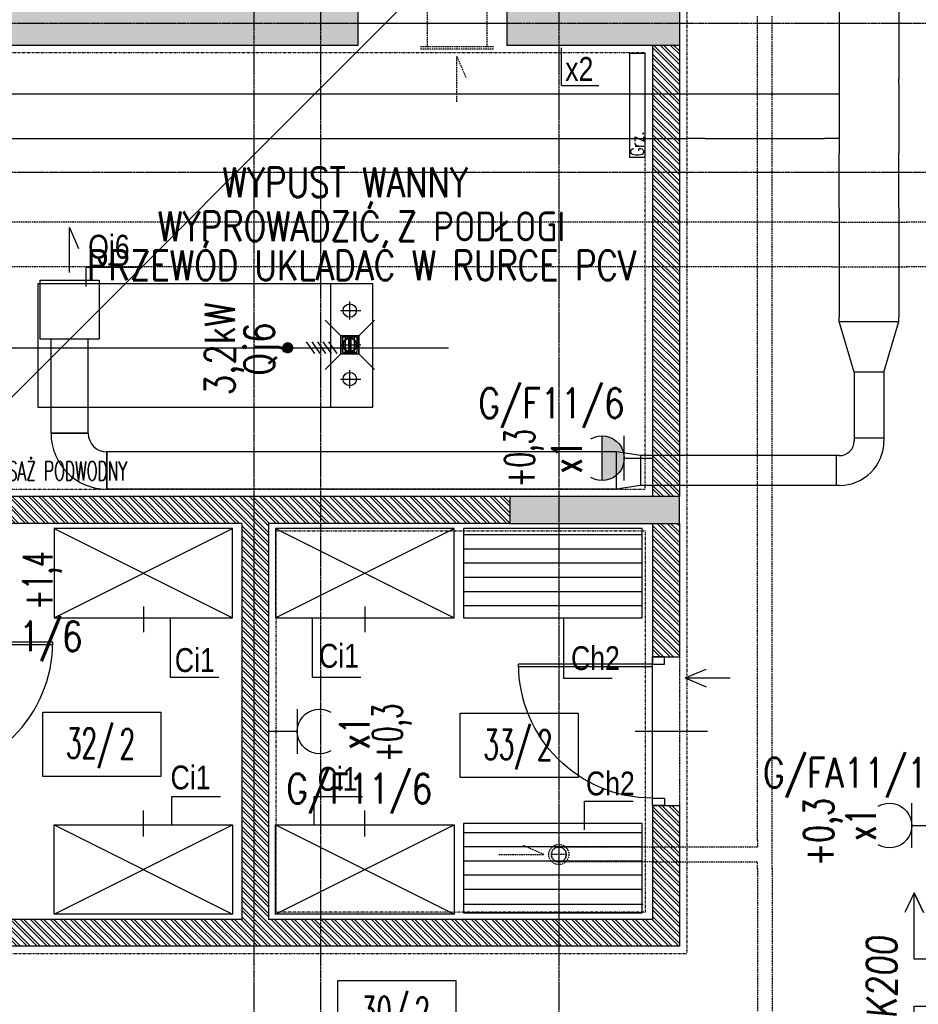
# Model space of a CAD drawing. Extents: x -7228 to 74941, y -112898 to 85621.
# Tile 236 of 256: x 51615 to 52219, y -10285 to -9624. Entities that reach past the tile are written whole.
import ezdxf
from ezdxf.enums import TextEntityAlignment as Align

# ---------------------------------------------------------------- set-up
doc = ezdxf.new("R2010")
doc.units = 0
for name, pattern in [('CENTER', [2, 1.25, -0.25, 0.25, -0.25]), ('DASHDOT', [1, 0.5, -0.25, 0, -0.25]), ('DASHED', [0.75, 0.5, -0.25]), ('DASHED2', [0.375, 0.25, -0.125]), ('DIVIDE', [31.75, 12.7, -6.35, 0, -6.35, 0, -6.35])]:
    doc.linetypes.add(name, pattern=pattern)
doc.layers.get('0').update_dxf_attribs({"color": 101, "linetype": 'CONTINUOUS'})
doc.layers.add('-A_NR', color=8, linetype='CONTINUOUS', plot=False)
for name, color, linetype in [('Drz---drzwi', 5, 'CONTINUOUS'), ('E35', 6, 'CONTINUOUS'), ('E50', 3, 'CONTINUOUS'), ('E90kor', 6, 'CONTINUOUS'), ('Ins-co', 2, 'CONTINUOUS'), ('Ins-kan', 54, 'CONTINUOUS'), ('Ins-went', 141, 'CONTINUOUS'), ('Opis-pom', 6, 'CONTINUOUS'), ('Opis_pom_ramka', 6, 'CONTINUOUS'), ('Os-osie glowne', 1, 'CENTER'), ('Sc-beton', 7, 'CONTINUOUS'), ('Sc-beton-hatch', 86, 'CONTINUOUS'), ('Sc-cegla pustak', 42, 'CONTINUOUS'), ('Sc-cegla pustak-hatch', 8, 'CONTINUOUS'), ('Sc-nadproza kon', 5, 'DASHED2'), ('Suf-widok', 8, 'CONTINUOUS'), ('W-otwor-strop', 1, 'CONTINUOUS'), ('Wyp-meble', 155, 'CONTINUOUS'), ('Wyp-sanitar', 131, 'CONTINUOUS')]:
    doc.layers.add(name, color=color, linetype=linetype)
doc.styles.add('ARIAL_CE', font='ARIAL.TTF', dxfattribs={"width": 0.8})
doc.styles.add('dwg_opis podstawowy', font='romans.shx', dxfattribs={"width": 0.9})
doc.styles.add('KA wymiar', font='romans.shx', dxfattribs={"width": 0.6})
doc.styles.add('ROMANS', font='romans', dxfattribs={"width": 0.85})
doc.linetypes.add('ZIGZAG', pattern='A,0.00254,-5.08,[131,ltypeshp.shx,S=5.08,R=0,X=-5.08,Y=0],-10.16,[131,ltypeshp.shx,S=5.08,R=180,X=5.08,Y=0],-5.08', length=20.32254)

# ---------------------------------------------------------------- blocks, each defined once
blk = doc.blocks.new('_0630_DRZWI_90')
at = {"ltscale": 7}
for p, q in [((5, 8), (5, 98)), ((6.8, 8), (6.8, 97.98))]:
    blk.add_line(p, q, dxfattribs=at)
at = {"ltscale": 25}
for p, q in [((50, 19.7), (50, -28.9)), ((5, 8), (0, 8)), ((0, 8), (5, 8)), ((0, 0), (0, 8)), ((95, 8), (5, 8)), ((5, 8), (5, 0)), ((95, 8), (95, 0)), ((100, 8), (95, 8)), ((100, 0), (100, 8)), ((5, 0), (0, 0)), ((5, 0), (0, 0)), ((95, 0), (100, 0)), ((95, 0), (100, 0))]:
    blk.add_line(p, q, dxfattribs=at)
at = {"ltscale": 7}
blk.add_arc((5, 8), 90, 0, 90, dxfattribs=at)
blk = doc.blocks.new('_opis_pom_metka')
at = {"layer": 'Opis_pom_ramka'}
blk.add_lwpolyline([(-33.13, 0), (32.87, 0), (32.87, -36), (-33.13, -36)], close=True, dxfattribs=at)
at = {"style": 'KA wymiar', "width": 0.6}
blk.add_attdef('KO/', text='', height=16.8, dxfattribs=at).set_placement((3.45, -25.87), align=Align.RIGHT)
blk.add_attdef('NR', (3.8, -26.16), '', height=16.8, dxfattribs=at)
blk = doc.blocks.new('_STRZAŁKA_WENT')
for q in [(-6.02, -14.01), (0, -30.24), (6.02, -14.01)]:
    blk.add_line((0, 0), q)
blk = doc.blocks.new('_dkjhsjhkfgh')
at = {"layer": 'Ins-went', "ltscale": 2}
for p, q in [((1358.44, 1622.6), (1358.44, 1337.5)), ((1398.44, 1622.6), (1398.44, 1337.5)), ((1358.44, 1337.52), (1358.44, 1287.52)), ((1398.44, 1334.52), (1398.44, 1337.52)), ((1398.44, 1334.52), (1398.44, 1290.52)), ((444.04, 1327.52), (1256.04, 1327.52)), ((1256.04, 1327.52), (1268.04, 1327.52)), ((1268.04, 1327.52), (1348.44, 1327.52)), ((1348.44, 1327.52), (1358.44, 1327.52)), ((444.04, 1297.52), (1256.04, 1297.52)), ((1268.04, 1297.52), (1256.04, 1297.52)), ((1268.04, 1297.52), (1348.44, 1297.52)), ((1358.44, 1297.52), (1348.44, 1297.52)), ((1398.44, 1290.52), (1398.44, 1287.52)), ((1358.44, 1284.52), (1358.44, 1287.52)), ((1358.44, 1250.52), (1358.44, 1284.52)), ((1398.44, 1284.52), (1398.44, 1287.52)), ((1398.44, 1250.52), (1398.44, 1284.52)), ((1358.44, 1250.52), (1358.44, 1247.52)), ((1398.44, 1250.52), (1398.44, 1247.52)), ((1358.44, 1247.52, -3680), (1358.44, 1177.52, -3680)), ((1398.44, 1247.52, -3680), (1398.44, 1177.52, -3680)), ((1358.44, 1174.52), (1358.44, 1177.52)), ((1398.44, 1174.52), (1398.44, 1177.52)), ((1358.44, 1174.52), (1398.44, 1174.52)), ((1368.44, 1140.52), (1358.44, 1174.52)), ((1388.44, 1140.52), (1398.44, 1174.52)), ((1388.44, 1140.52), (1368.44, 1140.52)), ((1368.44, 1140.52), (1368.44, 1137.52)), ((1368.44, 1137.52), (1368.44, 1099.52)), ((1388.44, 1140.52), (1388.44, 1137.52)), ((1388.44, 1137.52), (1388.44, 1099.52)), ((853.84, 1099.52), (828.84, 1099.52)), ((828.84, 1099.52), (853.84, 1099.52)), ((1368.44, 1099.52), (1368.44, 1094.52)), ((1388.44, 1099.52), (1388.44, 1094.52)), ((1368.44, 1096.52), (1388.44, 1096.52)), ((866.34, 1087.02), (866.34, 1062.02)), ((866.34, 1062.02), (866.34, 1087.02)), ((1202.84, 1087.02), (866.34, 1087.02)), ((1208.84, 1087.02), (1202.84, 1087.02)), ((1224.84, 1084.52), (1208.84, 1087.02)), ((1208.84, 1062.02), (1208.84, 1087.02)), ((1224.84, 1084.52), (1224.84, 1064.52)), ((1227.84, 1084.52), (1224.84, 1084.52)), ((1353.44, 1084.52), (1227.84, 1084.52)), ((1358.44, 1084.52), (1353.44, 1084.52)), ((1356.44, 1064.52), (1356.44, 1084.52)), ((1202.84, 1062.02), (866.34, 1062.02)), ((1208.84, 1062.02), (1202.84, 1062.02)), ((1224.84, 1064.52), (1208.84, 1062.02)), ((1227.84, 1064.52), (1224.84, 1064.52)), ((1353.44, 1064.52), (1227.84, 1064.52)), ((1358.44, 1064.52), (1353.44, 1064.52))]:
    blk.add_line(p, q, dxfattribs=at)
blk.add_lwpolyline([(841.34, 1207.5), (841.34, 1237.74), (847.37, 1223.73)], dxfattribs=at)
blk.add_lwpolyline([(821.49, 1202.5), (861.19, 1202.5), (861.19, 1162.8), (821.49, 1162.8)], close=True, dxfattribs=at)
for centre, radius, start, end in [((866.34, 1099.52), 37.5, 180, 270), ((866.34, 1099.52), 12.5, 180, 270), ((1358.44, 1094.52), 10, 270, 0), ((1358.44, 1094.52), 30, 270, 0)]:
    blk.add_arc(centre, radius, start, end, dxfattribs=at)
for points in [[(828.84, 1099.52), (828.84, 1162.8)], [(853.84, 1099.52), (853.84, 1162.8)]]:
    blk.add_spline(points, degree=3, dxfattribs=at)
blk = doc.blocks.new('_ODWODNIENIE_KRATKA')
for p, q in [((-12, 0), (-22.61, 10.61)), ((0, 0), (10.61, 10.61)), ((-11, -2.99), (-1, -2.99)), ((-1, -4.99), (-11, -4.99)), ((-22.61, -22.6), (-12, -11.99)), ((-11, -6.99), (-1, -6.99)), ((-1, -8.99), (-11, -8.99)), ((10.61, -22.6), (0, -11.99))]:
    blk.add_line(p, q)
for points in [[(0, -11.99), (0, 0), (-12, 0), (-12, -11.99)], [(-1, -10.99), (-1, -1), (-11, -1), (-11, -10.99)]]:
    blk.add_lwpolyline(points, close=True)
blk = doc.blocks.new('g2')
at = {"layer": 'E35'}
blk.add_line((15, 19.27), (-15, 19.27), dxfattribs=at)
blk.add_arc((0, 34.27), 15, 150, 30, dxfattribs=at)
at = {"layer": 'E50'}
blk.add_line((0, 19.27), (0, 0), dxfattribs=at)

msp = doc.modelspace()

# ---------------------------------------------------------------- hatches: boundary and pattern name
at = {"layer": 'E35'}
msp.add_hatch(color=256, dxfattribs=at).paths.add_polyline_path([(52006.534, -9903.363), (52006.534, -9933.363, 1)])
at = {"layer": 'Sc-beton-hatch'}
h = msp.add_hatch(dxfattribs=at)
h.set_pattern_fill('ANSI33', color=256, style=0)
h.paths.add_polyline_path([(53417.547, -5966.119), (53397.547, -5966.119), (53397.547, -6066.119), (53347.547, -6066.119), (53347.547, -6086.119), (53397.547, -6086.119), (53397.547, -6539.119), (53417.547, -6539.119)])
h.paths.add_polyline_path([(52727.547, -5896.063), (52727.547, -6126.119), (52747.547, -6126.119), (52747.547, -6086.119), (52787.547, -6086.119), (52787.547, -6066.119), (52747.547, -6066.119), (52747.547, -5893.275, 0.0068353), (53006.666, -5853.258), (53003.652, -5833.484, -0.0084051), (52685.545, -5881.599), (52688.203, -5901.422, 0.0010351)])
h.paths.add_polyline_path([(52755.047, -6461.119), (52720.047, -6461.119), (52720.047, -6496.119), (52755.047, -6496.119)])
h.paths.add_polyline_path([(52712.547, -6843.119), (52747.547, -6843.119), (52747.547, -6808.119), (52712.547, -6808.119)])
h.paths.add_polyline_path([(53417.547, -6674.119), (53397.547, -6674.119), (53397.547, -6896.119), (53417.547, -6896.119)])
h.paths.add_polyline_path([(52002.547, -6461.119), (51967.547, -6461.119), (51967.547, -6496.119), (52002.547, -6496.119)], flags=17)
h.paths.add_polyline_path([(51782.547, -6476.119), (51782.547, -5979.405, 0.0063955), (52027.547, -5966.832), (52026.267, -5946.873, -0.0079596), (51721.947, -5961.536), (51722.592, -5981.526, 0.0010422), (51762.547, -5980.155), (51762.547, -6648.119), (51782.547, -6648.119), (51782.547, -6496.119), (51815.547, -6496.119), (51815.547, -6496.115), (51815.547, -6476.119)])
h.paths.add_polyline_path([(51327.547, -6828.119), (51427.547, -6828.119), (51427.547, -7026.119), (51447.547, -7026.119), (51447.547, -6828.119), (51782.547, -6828.119), (51782.547, -6803.119), (51762.547, -6803.119), (51762.547, -6808.119), (51347.547, -6808.119), (51347.547, -5986.279, 0.0010428), (51387.547, -5986.471), (51387.602, -5966.468, -0.0015651), (51327.547, -5966.119)])
h.paths.add_polyline_path([(51987.547, -6808.119), (51967.547, -6808.119), (51967.547, -7466.119), (51944.547, -7466.119), (51944.547, -7486.119), (51967.547, -7486.119), (51967.547, -8068.619), (51987.547, -8068.619), (51987.547, -7486.119), (52278.547, -7486.119), (52278.547, -7801.119), (52298.547, -7801.119), (52351.547, -7801.119), (52351.547, -7781.119), (52298.547, -7781.119), (52298.547, -7466.119), (51987.547, -7466.119)])
h.paths.add_polyline_path([(51427.547, -7276.119), (51447.547, -7276.119), (51447.547, -7176.119), (51427.547, -7176.119)])
h.paths.add_polyline_path([(51427.547, -7526.119), (51447.547, -7526.119), (51447.547, -7486.119), (51487.547, -7486.119), (51487.547, -7466.119), (51447.547, -7466.119), (51447.547, -7426.119), (51427.547, -7426.119)])
h.paths.add_polyline_path([(51807.547, -7486.119), (51807.547, -7466.119), (51742.547, -7466.119), (51742.547, -7486.119)])
h.paths.add_polyline_path([(52351.547, -7486.119), (52351.547, -7466.119), (52298.547, -7466.119), (52298.547, -7486.119)], flags=17)
h.paths.add_polyline_path([(52573.547, -7486.119), (52573.547, -7466.119), (52485.547, -7466.119), (52485.547, -7486.119)])
h.paths.add_polyline_path([(52727.547, -7466.119), (52707.547, -7466.119), (52707.547, -7486.119), (52727.547, -7486.119)])
h.paths.add_polyline_path([(52747.547, -7466.119), (52727.547, -7466.119), (52727.547, -7486.119), (52727.547, -7781.119), (52707.547, -7781.119), (52707.547, -7801.119), (52747.547, -7801.119)])
h.paths.add_polyline_path([(52505.547, -7781.119), (52485.547, -7781.119), (52485.547, -7801.119), (52573.547, -7801.119), (52573.547, -7781.119), (52520.547, -7781.119), (52520.547, -7486.119), (52505.547, -7486.119)])
h.paths.add_polyline_path([(53417.547, -7316.119), (53397.547, -7316.119), (53397.547, -7666.119), (53417.547, -7666.119)])
h.paths.add_polyline_path([(53417.547, -7766.119), (53397.547, -7766.119), (53397.547, -8031.119), (53417.547, -8031.119)])
h.paths.add_polyline_path([(53397.547, -8216.119), (53349.547, -8216.119), (53349.547, -8236.119), (53397.547, -8236.119), (53397.547, -8841.119), (53417.547, -8841.119), (53417.547, -8181.119), (53397.547, -8181.119)])
h.paths.add_polyline_path([(53150.547, -8216.119), (53150.547, -8236.119), (53244.547, -8236.119), (53244.547, -8216.119)])
h.paths.add_polyline_path([(52922.547, -8216.119), (52922.547, -8236.119), (53025.547, -8236.119), (53025.547, -8216.119)])
h.paths.add_polyline_path([(52727.547, -8236.119), (52727.547, -8966.119), (52702.547, -8966.119), (52702.547, -8986.119), (52747.547, -8986.119), (52747.547, -8236.119), (52787.547, -8236.119), (52787.547, -8216.119), (52244.047, -8216.119), (52244.047, -8236.119)])
h.paths.add_polyline_path([(51967.547, -8216.119), (51447.547, -8216.119), (51447.547, -8156.119), (51427.547, -8156.119), (51427.547, -8236.119), (51762.547, -8236.119), (52109.047, -8236.119), (52109.047, -8216.119), (51987.547, -8216.119), (51987.547, -8168.619), (51967.547, -8168.619)])
h.paths.add_polyline_path([(51427.547, -8006.119), (51447.547, -8006.119), (51447.547, -7963.119), (51427.547, -7963.119)])
h.paths.add_polyline_path([(51447.547, -7676.119), (51427.547, -7676.119), (51427.547, -7873.119), (51447.547, -7873.119)])
h.paths.add_polyline_path([(51762.547, -8986.119), (51782.547, -8986.119), (51782.547, -8966.119), (51427.547, -8966.119), (51427.547, -8986.119)])
h.paths.add_polyline_path([(51782.547, -8986.119), (51802.547, -8986.119), (51802.547, -8966.119), (51782.547, -8966.119)])
h.paths.add_polyline_path([(51802.547, -8966.119), (51802.547, -8986.119), (52114.047, -8986.119), (52114.047, -8966.119)])
h.paths.add_polyline_path([(52339.547, -8986.119), (52339.547, -8966.119), (52244.047, -8966.119), (52244.047, -8986.119)], flags=17)
h.paths.add_polyline_path([(52449.547, -8966.119), (52449.547, -8986.119), (52592.547, -8986.119), (52592.547, -8966.119)])
h.paths.add_polyline_path([(52967.547, -8966.119), (52967.547, -8986.119), (53045.547, -8986.119), (53045.547, -8966.119)])
h.paths.add_polyline_path([(53155.547, -8966.119), (53155.547, -8986.119), (53397.547, -8986.119), (53397.547, -9011.119), (53417.547, -9011.119), (53417.547, -8941.119), (53397.547, -8941.119), (53397.547, -8966.119)])
h.paths.add_polyline_path([(53397.547, -9134.119), (53362.547, -9134.119), (53362.547, -9440.619), (53382.547, -9440.619), (53382.547, -9154.119), (53417.547, -9154.119), (53417.547, -9111.119), (53397.547, -9111.119)])
h.paths.add_polyline_path([(53382.547, -9560.619), (53362.547, -9560.619), (53362.547, -9616.119), (52967.547, -9616.119), (52967.547, -9641.119), (53362.547, -9641.119), (53362.547, -9671.119), (53382.547, -9671.119), (53382.547, -9641.119)])
h.paths.add_polyline_path([(53417.547, -9856.119), (53382.547, -9856.119), (53382.547, -9821.119), (53362.547, -9821.119), (53362.547, -9876.119), (53397.547, -9876.119), (53397.547, -10283.619), (53397.547, -10466.119), (52747.547, -10466.119), (52747.547, -10421.119), (52727.547, -10421.119), (52727.547, -10486.119), (53397.547, -10486.119), (53397.547, -10915.39), (53397.547, -10976.119), (53417.547, -10976.119), (53417.547, -10576.119), (53417.547, -10403.619)])
h.paths.add_polyline_path([(52747.547, -10095.119), (52727.547, -10095.119), (52727.547, -10291.119), (52747.547, -10291.119)], flags=17)
h.paths.add_polyline_path([(52727.547, -9985.119), (52747.547, -9985.119), (52747.547, -9206.119), (52727.547, -9206.119), (52727.547, -9616.119), (52431.547, -9616.119), (52431.547, -9641.119), (52727.547, -9641.119)])
h.paths.add_polyline_path([(52280.547, -9616.119), (52280.547, -9641.119), (52321.547, -9641.119), (52321.547, -9616.119)])
h.paths.add_polyline_path([(52058.547, -9641.119), (52058.547, -9616.119), (51942.547, -9616.119), (51942.547, -9641.119)])
h.paths.add_polyline_path([(51842.547, -9641.119), (51842.547, -9616.119), (51547.547, -9616.119), (51547.547, -9601.119), (51527.547, -9601.119), (51527.547, -9616.119), (51287.547, -9616.119), (51287.547, -9641.119), (51527.547, -9641.119), (51527.547, -10036.619), (51547.547, -10036.619), (51547.547, -9641.119)])
h.paths.add_polyline_path([(51547.547, -9472.119), (51527.547, -9472.119), (51527.547, -9504.119), (51547.547, -9504.119)])
h.paths.add_polyline_path([(51237.547, -9641.119), (51237.547, -9616.119), (51187.547, -9616.119), (51187.547, -9641.119)])
h.paths.add_polyline_path([(51137.547, -9641.119), (51137.547, -9616.119), (51087.547, -9616.119), (51087.547, -9641.119)])
h.paths.add_polyline_path([(51037.547, -9641.119), (51037.547, -9616.119), (50987.547, -9616.119), (50987.547, -9641.119)])
h.paths.add_polyline_path([(50937.547, -9641.119), (50937.547, -9616.119), (50897.547, -9616.119), (50897.547, -10523.119), (50997.547, -10523.119), (50997.547, -10538.119), (51017.547, -10538.119), (51017.547, -10503.119), (50917.547, -10503.119), (50917.547, -9641.119)])
h.paths.add_polyline_path([(52058.547, -9962.119), (52058.547, -9944.119), (51944.547, -9944.119), (51944.547, -9962.119)])
h.paths.add_polyline_path([(51527.547, -10291.119), (51547.547, -10291.119), (51547.547, -10136.619), (51527.547, -10136.619)])
h.paths.add_polyline_path([(51017.547, -10656.119), (51017.547, -10638.119), (50997.547, -10638.119), (50997.547, -10656.119), (50797.547, -10656.119), (50797.547, -11011.119), (51527.547, -11011.119), (51527.547, -11051.119), (51547.547, -11051.119), (51547.547, -11011.119), (51597.547, -11011.119), (51597.547, -10991.119), (51547.547, -10991.119), (51547.547, -10836.119), (51527.547, -10836.119), (51527.547, -10991.119), (50817.547, -10991.119), (50817.547, -10676.119), (51527.547, -10676.119), (51527.547, -10686.119), (51547.547, -10686.119), (51547.547, -10421.119), (51527.547, -10421.119), (51527.547, -10656.119)])
h.paths.add_polyline_path([(51987.547, -10486.119), (52104.047, -10486.119), (52104.047, -10466.119), (51767.547, -10466.119), (51767.547, -10486.119), (51967.547, -10486.119), (51967.547, -10991.119), (51747.547, -10991.119), (51747.547, -11011.119), (51807.547, -11011.119), (51807.547, -11051.119), (51827.547, -11051.119), (51827.547, -11011.119), (52087.547, -11011.119), (52087.547, -10991.119), (51987.547, -10991.119)])
h.paths.add_polyline_path([(52214.047, -10466.119), (52214.047, -10486.119), (52278.547, -10486.119), (52278.547, -10991.119), (52237.547, -10991.119), (52237.547, -11011.119), (52819.547, -11011.119), (52819.547, -10991.119), (52298.547, -10991.119), (52298.547, -10466.119)])
h.paths.add_polyline_path([(53382.547, -11011.119), (53382.547, -10991.119), (53337.547, -10991.119), (53337.547, -11011.119)])
h.paths.add_polyline_path([(53400.047, -10993.619), (53382.547, -11011.119), (53417.547, -11011.119)])
h.paths.add_polyline_path([(53382.547, -10976.119), (53382.547, -11011.119), (53400.047, -10993.619)])
h.paths.add_polyline_path([(53382.547, -10976.119), (53400.047, -10993.619), (53417.547, -10976.119)])
h.paths.add_polyline_path([(53417.547, -10976.119), (53400.047, -10993.619), (53417.547, -11011.119)])
at = {"layer": 'Sc-cegla pustak-hatch'}
h = msp.add_hatch(dxfattribs=at)
h.set_pattern_fill('ANSI32', color=256, scale=0.5, angle=90, style=0)
h.paths.add_polyline_path([(52792.547, -7484.119), (52792.547, -7466.119), (52747.547, -7466.119), (52747.547, -7484.119)])
h.paths.add_polyline_path([(52967.547, -7484.119), (52967.547, -7996.119), (52985.547, -7996.119), (52985.547, -7969.119), (53059.547, -7969.119), (53067.547, -7969.119), (53067.547, -7977.119), (53059.547, -7977.119), (53059.547, -7996.119), (53085.347, -7996.119), (53085.347, -7978.119), (53077.547, -7978.119), (53077.547, -7951.119), (52985.547, -7951.119), (52985.547, -7602.119), (53050.547, -7602.119), (53050.547, -7584.119), (52985.547, -7584.119), (52985.547, -7466.119), (52922.547, -7466.119), (52922.547, -7484.119)])
h.paths.add_polyline_path([(53150.547, -7584.119), (53150.547, -7602.119), (53397.547, -7602.119), (53397.547, -7584.119)])
h.paths.add_polyline_path([(53397.547, -7996.119), (53397.547, -7978.119), (53185.347, -7978.119), (53185.347, -7996.119)])
h.paths.add_polyline_path([(52967.547, -8464.119), (52985.547, -8464.119), (52985.547, -8236.119), (52967.547, -8236.119)])
h.paths.add_polyline_path([(52095.547, -7978.119), (52095.547, -7710.119), (52077.547, -7710.119), (52077.547, -7996.119), (52278.547, -7996.119), (52278.547, -8038.619), (52296.547, -8038.619), (52296.547, -7968.119), (52278.547, -7968.119), (52278.547, -7978.119)])
h.paths.add_polyline_path([(52296.547, -7801.119), (52278.547, -7801.119), (52278.547, -7868.119), (52296.547, -7868.119)])
h.paths.add_polyline_path([(51902.547, -7978.119), (51902.547, -7996.119), (51967.547, -7996.119), (51967.547, -7978.119)])
h.paths.add_polyline_path([(51802.547, -7996.119), (51802.547, -7978.119), (51744.547, -7978.119), (51744.547, -7996.119)])
h.paths.add_polyline_path([(51654.547, -7996.119), (51654.547, -7978.119), (51447.547, -7978.119), (51447.547, -7996.119)])
h.paths.add_polyline_path([(51427.547, -8356.119), (51445.547, -8356.119), (51445.547, -8236.119), (51427.547, -8236.119)])
h.paths.add_polyline_path([(51427.547, -8571.119), (51445.547, -8571.119), (51445.547, -8566.119), (52040.547, -8566.119), (52040.547, -8630.119), (52058.547, -8630.119), (52058.547, -8492.119), (52040.547, -8492.119), (52040.547, -8548.119), (51782.547, -8548.119), (51782.547, -8466.119), (51764.547, -8466.119), (51764.547, -8548.119), (51445.547, -8548.119), (51445.547, -8506.119), (51427.547, -8506.119)])
h.paths.add_polyline_path([(51782.547, -8236.119), (51764.547, -8236.119), (51764.547, -8366.119), (51782.547, -8366.119)])
h.paths.add_polyline_path([(52058.547, -8236.119), (52040.547, -8236.119), (52040.547, -8392.119), (52058.547, -8392.119)])
h.paths.add_polyline_path([(52296.547, -8168.619), (52278.547, -8168.619), (52278.547, -8216.119), (52296.547, -8216.119)])
h.paths.add_polyline_path([(52296.547, -8236.119), (52278.547, -8236.119), (52278.547, -8966.119), (52296.547, -8966.119), (52296.547, -8570.119), (52592.547, -8570.119), (52592.547, -8552.119), (52296.547, -8552.119)])
h.paths.add_polyline_path([(52058.547, -8730.119), (52040.547, -8730.119), (52040.547, -8966.119), (52058.547, -8966.119)])
h.paths.add_polyline_path([(51445.547, -8721.119), (51427.547, -8721.119), (51427.547, -8786.119), (51445.547, -8786.119)])
h.paths.add_polyline_path([(51427.547, -8966.119), (51445.547, -8966.119), (51445.547, -8936.119), (51427.547, -8936.119)])
h.paths.add_polyline_path([(51445.547, -9001.119), (51445.547, -8986.119), (51427.547, -8986.119), (51427.547, -9001.119)])
h.paths.add_polyline_path([(51427.547, -9216.119), (51445.547, -9216.119), (51445.547, -9151.119), (51427.547, -9151.119)])
h.paths.add_polyline_path([(51427.547, -9490.119), (51527.547, -9490.119), (51527.547, -9472.119), (51445.547, -9472.119), (51445.547, -9366.119), (51427.547, -9366.119)])
h.paths.add_polyline_path([(51764.547, -9306.119), (51782.547, -9306.119), (51782.547, -8998.119), (51764.547, -8998.119)])
h.paths.add_polyline_path([(52040.547, -9616.119), (52058.547, -9616.119), (52058.547, -9461.119), (52040.547, -9461.119)])
h.paths.add_polyline_path([(52040.547, -9361.119), (52058.547, -9361.119), (52058.547, -8986.119), (52040.547, -8986.119)])
h.paths.add_polyline_path([(52727.547, -8570.119), (52727.547, -8552.119), (52702.547, -8552.119), (52702.547, -8570.119)])
h.paths.add_polyline_path([(52994.547, -8594.119), (52994.547, -8668.119), (52967.547, -8668.119), (52967.547, -8966.119), (52985.547, -8966.119), (52985.547, -8686.119), (53397.547, -8686.119), (53397.547, -8668.119), (53012.547, -8668.119), (53012.547, -8576.119), (52985.547, -8576.119), (52985.547, -8554.119), (52967.547, -8554.119), (52967.547, -8594.119)])
h.paths.add_polyline_path([(52985.547, -9224.119), (52985.547, -8986.119), (52967.547, -8986.119), (52967.547, -9206.119), (52922.547, -9206.119), (52922.547, -9224.119)])
h.paths.add_polyline_path([(52967.547, -9344.119), (52967.547, -9362.119), (53362.547, -9362.119), (53362.547, -9344.119)])
h.paths.add_polyline_path([(52674.547, -9206.119), (52674.547, -9224.119), (52712.547, -9224.119), (52727.547, -9224.119), (52727.547, -9206.119)])
h.paths.add_polyline_path([(52792.547, -9224.119), (52792.547, -9206.119), (52747.547, -9206.119), (52747.547, -9224.119)])
h.paths.add_polyline_path([(52564.547, -9224.119), (52564.547, -9206.119), (52482.547, -9206.119), (52482.547, -9161.119), (52464.547, -9161.119), (52464.547, -9206.119), (52449.547, -9206.119), (52449.547, -9224.119)])
h.paths.add_polyline_path([(52482.547, -8986.119), (52464.547, -8986.119), (52464.547, -9031.119), (52482.547, -9031.119)])
h.paths.add_polyline_path([(52280.547, -9206.119), (52280.547, -9616.119), (52298.547, -9616.119), (52298.547, -9224.119), (52339.547, -9224.119), (52339.547, -9206.119)])
h.paths.add_polyline_path([(51547.547, -9944.119), (51547.547, -9962.119), (51764.547, -9962.119), (51764.547, -10228.119), (51547.547, -10228.119), (51547.547, -10246.119), (52058.547, -10246.119), (52058.547, -10151.619), (52040.547, -10151.619), (52040.547, -10228.119), (51782.547, -10228.119), (51782.547, -9962.119), (51944.547, -9962.119), (51944.547, -9944.119)])
h.paths.add_polyline_path([(52058.547, -9962.119), (52040.547, -9962.119), (52040.547, -10051.619), (52058.547, -10051.619)], flags=17)
h.paths.add_polyline_path([(52058.547, -9641.119), (52040.547, -9641.119), (52040.547, -9944.119), (52058.547, -9944.119)])
h.paths.add_polyline_path([(52680.659, -9975.119), (52680.659, -9957.119), (52298.547, -9957.119), (52298.547, -9641.119), (52280.547, -9641.119), (52280.547, -10291.119), (52298.547, -10291.119), (52298.547, -10246.119), (52727.547, -10246.119), (52727.547, -10228.119), (52298.547, -10228.119), (52298.547, -9975.119)])
h.paths.add_polyline_path([(53362.547, -9876.119), (53362.547, -9858.119), (52967.547, -9858.119), (52967.547, -9876.119)])
h.paths.add_polyline_path([(52967.547, -10118.119), (52985.547, -10118.119), (52985.547, -10108.119), (53397.547, -10108.119), (53397.547, -10090.119), (52985.547, -10090.119), (52985.547, -9984.119), (52967.547, -9984.119)])
h.paths.add_polyline_path([(52985.547, -10238.119), (52985.547, -10228.119), (52967.547, -10228.119), (52967.547, -10356.119), (52985.547, -10356.119), (52985.547, -10256.119), (53135.547, -10256.119), (53135.547, -10466.119), (53153.547, -10466.119), (53153.547, -10238.119)])
h.paths.add_polyline_path([(52967.547, -10456.119), (52967.547, -10466.119), (52985.547, -10466.119), (52985.547, -10456.119)])
h.paths.add_polyline_path([(52280.547, -10466.119), (52298.547, -10466.119), (52298.547, -10421.119), (52280.547, -10421.119)])
h.paths.add_polyline_path([(51785.547, -10656.119), (51785.547, -10596.119), (51767.547, -10596.119), (51767.547, -10686.119), (51785.547, -10686.119), (51785.547, -10674.119), (51967.547, -10674.119), (51967.547, -10656.119)])
h.paths.add_polyline_path([(51785.547, -10786.119), (51767.547, -10786.119), (51767.547, -10991.119), (51785.547, -10991.119)])
h.paths.add_polyline_path([(51785.547, -10496.119), (51785.547, -10486.119), (51767.547, -10486.119), (51767.547, -10496.119)])
at = {"layer": 'W-otwor-strop'}
msp.add_hatch(color=256, dxfattribs=at).paths.add_polyline_path([(51831.15, -9836.111), (51842.139, -9837.111), (51843.14, -9848.111), (51843.14, -9836.111)])

# ---------------------------------------------------------------- linework, layer by layer
at = {"layer": '-A_NR', "ltscale": 0.5}
for p, q in [((51979.399, -9667.882), (51979.399, -9642.777)), ((51979.399, -9667.882), (52004.505, -9667.882)), ((51659.97, -9803.068), (51659.97, -9789.905)), ((51659.97, -9789.905), (51693.989, -9789.905)), ((51716.407, -10025.537), (51716.407, -10065.386)), ((51811.894, -10025.537), (51811.894, -10065.386)), ((51717.615, -10164.815), (51717.615, -10145.494)), ((51813.103, -10164.815), (51813.103, -10145.494))]:
    msp.add_line(p, q, dxfattribs=at)
at = {"layer": '-A_NR', "color": 8}
for p, q in [((51980.717, -10026.152), (51980.717, -10066.001)), ((51716.407, -10065.386), (51749.041, -10065.386)), ((51811.894, -10065.386), (51844.529, -10065.386)), ((51980.717, -10066.001), (52013.352, -10066.001)), ((51717.615, -10145.494), (51750.25, -10145.494)), ((51813.103, -10145.494), (51845.738, -10145.494)), ((51994.846, -10167.888), (51994.846, -10148.568)), ((51994.846, -10148.568), (52027.482, -10148.568))]:
    msp.add_line(p, q, dxfattribs=at)
at = {"layer": 'Drz---drzwi', "linetype": 'ZIGZAG', "ltscale": 0.02}
msp.add_lwpolyline([(51842.547, -9626.119), (51942.547, -9626.119)], dxfattribs=at)
at = {"layer": 'E35'}
for p, q in [((53008.047, -8479.119), (50787.445, -10699.722)), ((51813.567, -9848.066), (51808.041, -9840.173)), ((51817.317, -9848.066), (51811.791, -9840.173)), ((51821.067, -9848.066), (51815.541, -9840.173)), ((51824.817, -9848.066), (51819.291, -9840.173)), ((51828.567, -9848.066), (51823.041, -9840.173)), ((52006.534, -9903.363), (52006.534, -9933.363))]:
    msp.add_line(p, q, dxfattribs=at)
at = {"layer": 'E50'}
msp.add_line((51795.472, -9844.119), (51841.198, -9844.119), dxfattribs=at)
at = {"layer": 'E50', "const_width": 3.75}
msp.add_lwpolyline([(51795.082, -9845.953, 1), (51795.861, -9842.285, 1)], format="xyb", close=True, dxfattribs=at)
at = {"layer": 'E90kor', "ltscale": 15}
msp.add_lwpolyline([(52216.315, -10306.776), (52216.315, -10286.45), (52255.723, -10286.45), (52255.723, -10254.837), (52216.315, -10254.837), (52216.315, -10210.284), (52222.555, -10223.448), (52216.315, -10210.284), (52210.075, -10223.448)], dxfattribs=at)
at = {"layer": 'Ins-co'}
msp.add_lwpolyline([(52025.342, -9646.315), (52035.342, -9646.315), (52035.342, -9716.315), (52025.342, -9716.315)], close=True, dxfattribs=at)
at = {"layer": 'Ins-kan', "linetype": 'DASHED', "ltscale": 0.3}
for p, q in [((51837.125, -9837.445), (51837.125, -9846.895)), ((51832.4, -9842.17), (51841.85, -9842.17))]:
    msp.add_line(p, q, dxfattribs=at)
for radius in [4.725, 4.125]:
    msp.add_circle((51837.125, -9842.17), radius, dxfattribs=at)
at = {"layer": 'Ins-went', "linetype": 'DASHED', "ltscale": 2}
for p, q in [((51889.137, -9596.203), (51889.137, -9641.103)), ((51929.137, -9596.203), (51929.137, -9641.103)), ((52110.947, -10102.403), (52110.947, -9621.203)), ((52120.947, -10102.403), (52120.947, -9621.203)), ((51889.137, -9641.103), (51889.137, -9642.103)), ((51929.137, -9641.103), (51929.137, -9642.103)), ((51933.637, -9642.103), (51884.637, -9642.103)), ((51933.637, -9643.603), (51884.637, -9643.603)), ((52121.14, -9759.803), (51327.34, -9759.803)), ((52161.14, -9759.803), (52121.14, -9759.803)), ((52161.11, -9759.781), (52211.11, -9759.781)), ((52251.143, -9759.781), (52211.143, -9759.781)), ((52121.14, -9789.803), (51327.34, -9789.803)), ((52161.14, -9789.803), (52121.14, -9789.803)), ((52161.11, -9789.781), (52211.11, -9789.781)), ((52251.143, -9789.781), (52211.143, -9789.781)), ((52110.947, -10165.56), (52110.947, -10102.36)), ((52120.947, -10165.56), (52120.947, -10102.36)), ((52110.947, -10175.06), (52110.947, -10165.56)), ((52120.947, -10175.06), (52120.947, -10165.56)), ((52110.947, -10175.06), (52110.947, -10179.56)), ((52120.947, -10194.06), (52120.947, -10175.06)), ((51977.551, -10179.481), (51977.542, -10189.481)), ((51982.547, -10184.486), (51972.547, -10184.477)), ((52110.947, -10194.06), (52110.947, -10189.56)), ((52110.947, -10194.06), (52110.947, -10414.96)), ((52120.947, -10194.06), (52120.947, -10414.96))]:
    msp.add_line(p, q, dxfattribs=at)
for points in [[(51909.137, -9678.841), (51909.137, -9648.603), (51915.159, -9662.617)], [(51937.309, -10184.486), (51967.547, -10184.477), (51953.531, -10178.459)]]:
    msp.add_lwpolyline(points, dxfattribs=at)
for radius in [6.75, 5]:
    msp.add_circle((51977.547, -10184.481), radius, dxfattribs=at)
for start, end in [(89.947696, 269.947696), (269.947696, 89.947696)]:
    msp.add_arc((51977.547, -10184.481), 5, start, end, dxfattribs=at)
for points in [[(52110.947, -10179.56), (51977.551, -10179.481)], [(52110.947, -10189.56), (51977.542, -10189.481)]]:
    msp.add_spline(points, degree=3, dxfattribs=at)
at = {"layer": 'Os-osie glowne'}
for points in [[(51772.547, -5544.119), (51772.547, -11591.119)], [(51817.547, -5544.119), (51817.547, -11521.119)], [(51977.547, -5544.119), (51977.547, -11521.119)], [(50525.547, -9626.119), (62792.547, -9626.119)], [(50525.547, -9726.119), (62792.547, -9726.119)]]:
    msp.add_lwpolyline(points, dxfattribs=at)
at = {"layer": 'Sc-beton'}
for points in [[(51842.547, -9616.119), (51842.547, -9641.119)], [(51942.547, -9616.119), (51942.547, -9641.119)], [(52058.547, -9616.119), (52058.547, -9641.119)], [(51842.547, -9641.119), (51547.547, -9641.119)], [(52058.547, -9641.119), (51942.547, -9641.119)]]:
    msp.add_lwpolyline(points, dxfattribs=at)
msp.add_lwpolyline([(51944.547, -9944.119), (51944.547, -9944.119), (51944.547, -9962.119), (52058.547, -9962.119), (52058.547, -9944.119)], close=True, dxfattribs=at)
at = {"layer": 'Sc-cegla pustak'}
for points in [[(52040.547, -9641.119), (52040.547, -9944.119)], [(52058.547, -9641.119), (52058.547, -9944.119)], [(51944.547, -9944.119), (51547.547, -9944.119)], [(51764.547, -9962.119), (51547.547, -9962.119)], [(51764.547, -9962.119), (51764.547, -10228.119)], [(51944.547, -9962.119), (51782.547, -9962.119)], [(51782.547, -9962.119), (51782.547, -10228.119)], [(52040.547, -9962.119), (52040.547, -10051.619)], [(52058.547, -9962.119), (52058.547, -10051.619)], [(52040.547, -10051.619), (52058.547, -10051.619)], [(52040.547, -10151.619), (52040.547, -10228.119)], [(52040.547, -10151.619), (52058.547, -10151.619)], [(52058.547, -10151.619), (52058.547, -10246.119)], [(51764.547, -10228.119), (51547.547, -10228.119)], [(52040.547, -10228.119), (51782.547, -10228.119)], [(52058.547, -10246.119), (51547.547, -10246.119)]]:
    msp.add_lwpolyline(points, dxfattribs=at)
at = {"layer": 'Sc-nadproza kon', "linetype": 'DASHDOT', "ltscale": 0.5}
msp.add_lwpolyline([(52058.547, -10051.619), (52058.547, -10151.619)], dxfattribs=at)
at = {"layer": 'Suf-widok', "linetype": 'DIVIDE', "ltscale": 0.02}
for points in [[(51579.547, -10986.119), (51762.547, -10986.119), (51762.547, -10461.119), (52275.547, -10461.119), (52275.547, -9201.119), (52459.547, -9201.119), (52459.547, -8991.119), (52063.547, -8991.119), (52063.547, -10251.119), (51552.547, -10251.119), (51552.547, -10841.119), (51579.547, -10841.119), (51579.547, -10917.119)], [(52035.547, -9646.119), (51575.547, -9646.119), (51575.547, -9669.119), (51552.547, -9669.119), (51552.547, -9939.119), (52035.547, -9939.119)], [(51787.547, -9967.119), (52035.547, -9967.119), (52035.547, -10223.119), (51787.547, -10223.119)]]:
    msp.add_lwpolyline(points, close=True, dxfattribs=at)
at = {"layer": 'W-otwor-strop', "ltscale": 0.5}
msp.add_lwpolyline([(51831.15, -9836.111), (51843.14, -9836.111), (51843.14, -9848.111), (51831.15, -9848.111)], close=True, dxfattribs=at)
msp.add_lwpolyline([(51831.15, -9836.111), (51842.139, -9837.111), (51843.14, -9848.111)], dxfattribs=at)
at = {"layer": 'Wyp-meble', "ltscale": 0.3}
for p, q in [((51638.417, -10025.627), (51758.417, -9965.627)), ((51638.417, -9965.627), (51758.417, -10025.627)), ((51787.307, -10025.627), (51907.307, -9965.627)), ((51787.307, -9965.627), (51907.307, -10025.627)), ((51913.468, -9969.642), (52033.468, -9969.642)), ((51913.468, -9979.167), (52033.468, -9979.167)), ((51913.468, -9988.692), (52033.468, -9988.692)), ((51913.468, -9998.217), (52033.468, -9998.217)), ((51913.468, -10007.742), (52033.468, -10007.742)), ((51698.417, -10017.804), (51698.417, -10035.249)), ((51847.307, -10017.804), (51847.307, -10035.249)), ((51913.468, -10017.267), (52033.468, -10017.267)), ((51698.417, -10172.434), (51698.417, -10154.989)), ((51847.307, -10172.434), (51847.307, -10154.989)), ((51638.417, -10164.611), (51758.417, -10224.611)), ((51638.417, -10224.611), (51758.417, -10164.611)), ((51787.307, -10164.611), (51907.307, -10224.611)), ((51787.307, -10224.611), (51907.307, -10164.611)), ((51913.468, -10169.667), (52033.468, -10169.667)), ((51913.468, -10179.192), (52033.468, -10179.192)), ((51913.468, -10188.717), (52033.468, -10188.717)), ((51913.468, -10198.242), (52033.468, -10198.242)), ((51913.468, -10207.767), (52033.468, -10207.767)), ((51914.096, -10217.813), (52034.096, -10217.813))]:
    msp.add_line(p, q, dxfattribs=at)
for points in [[(51638.417, -10025.627), (51758.417, -10025.627), (51758.417, -9965.627), (51638.417, -9965.627)], [(51787.307, -10025.627), (51907.307, -10025.627), (51907.307, -9965.627), (51787.307, -9965.627)], [(51913.468, -10025.627), (52033.468, -10025.627), (52033.468, -9965.627), (51913.468, -9965.627)], [(51913.468, -10223.598), (52033.468, -10223.598), (52033.468, -10163.598), (51913.468, -10163.598)], [(51638.417, -10164.611), (51758.417, -10164.611), (51758.417, -10224.611), (51638.417, -10224.611)], [(51787.307, -10164.611), (51907.307, -10164.611), (51907.307, -10224.611), (51787.307, -10224.611)]]:
    msp.add_lwpolyline(points, close=True, dxfattribs=at)
at = {"layer": 'Wyp-sanitar'}
for p, q in [((51824.082, -9801.119), (51824.082, -9883.67)), ((51824.082, -9801.119), (51824.082, -9884.119)), ((51837.125, -9825.18), (51837.125, -9813.161)), ((51837.125, -9825.18), (51837.125, -9813.161)), ((51830.923, -9819.161), (51844.597, -9819.161)), ((51830.923, -9819.161), (51844.597, -9819.161)), ((51837.125, -9848.18), (51837.125, -9836.161)), ((51837.125, -9848.18), (51837.125, -9836.161)), ((51596.144, -9844.119), (51903.502, -9844.119)), ((51830.923, -9842.161), (51844.597, -9842.161)), ((51830.923, -9842.161), (51844.597, -9842.161)), ((51837.125, -9871.18), (51837.125, -9859.161)), ((51837.125, -9871.18), (51837.125, -9859.161)), ((51830.923, -9865.161), (51844.597, -9865.161)), ((51830.923, -9865.161), (51844.597, -9865.161))]:
    msp.add_line(p, q, dxfattribs=at)
msp.add_lwpolyline([(51627.547, -9884.119), (51852.547, -9884.119), (51852.547, -9801.119), (51627.547, -9801.119)], close=True, dxfattribs=at)
msp.add_lwpolyline([(51627.547, -9884.119), (51852.547, -9884.119), (51852.547, -9801.119), (51627.547, -9801.119)], close=True, dxfattribs=at)
for centre in [(51837.125, -9819.161), (51837.125, -9819.161), (51837.125, -9842.161), (51837.125, -9842.161), (51837.125, -9865.161), (51837.125, -9865.161)]:
    msp.add_circle(centre, 4.506, dxfattribs=at)

# ---------------------------------------------------------------- block references
msp.add_blockref('_dkjhsjhkfgh', (50807.547, -11001.119))
at = {"layer": 'Drz---drzwi', "rotation": 270}
msp.add_blockref('_0630_DRZWI_90', (51539.547, -10036.619), dxfattribs=at)
at = {"layer": 'Drz---drzwi', "xscale": -1, "rotation": 90}
msp.add_blockref('_0630_DRZWI_90', (52048.547, -10051.619), dxfattribs=at)
at = {"layer": 'E35', "xscale": -1}
for p, rotation in [((52040.805, -9918.363), 89.99999999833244), ((51782.547, -10101.833), 270), ((52233.924, -10165.089), 90)]:
    msp.add_blockref('g2', p, dxfattribs=dict(at, rotation=rotation))
at = {"layer": 'Ins-kan', "rotation": 90}
msp.add_blockref('_ODWODNIENIE_KRATKA', (51831.15, -9836.111), dxfattribs=at)
at = {"layer": 'Ins-went', "xscale": -1, "rotation": 90}
msp.add_blockref('_STRZAŁKA_WENT', (52062.485, -10065.915), dxfattribs=at)
at = {"layer": 'Opis-pom'}
ref = msp.add_blockref('_opis_pom_metka', (51670.67, -10088.794), dxfattribs=dict(at, xscale=1.2, yscale=1.2, zscale=1.2))
ref.add_attrib('KO/', '32/', dxfattribs={"layer": '0', "height": 20.16, "style": 'KA wymiar', "width": 0.6}).set_placement((51678.6, -10119.836), align=Align.RIGHT)
ref.add_attrib('NR', '2', (51682.458, -10120.192), dxfattribs={"layer": '0', "height": 20.16, "style": 'KA wymiar', "width": 0.6})
ref = msp.add_blockref('_opis_pom_metka', (51951.091, -10089.622), dxfattribs=dict(at, xscale=1.2, yscale=1.2, zscale=1.2))
ref.add_attrib('KO/', '33/', dxfattribs={"layer": '0', "height": 20.16, "style": 'KA wymiar', "width": 0.6}).set_placement((51959.021, -10120.664), align=Align.RIGHT)
ref.add_attrib('NR', '2', (51962.879, -10121.02), dxfattribs={"layer": '0', "height": 20.16, "style": 'KA wymiar', "width": 0.6})
ref = msp.add_blockref('_opis_pom_metka', (51868.844, -10269.062), dxfattribs=dict(at, xscale=1.2, yscale=1.2, zscale=1.2))
ref.add_attrib('KO/', '30/', dxfattribs={"layer": '0', "height": 20.16, "style": 'KA wymiar', "width": 0.6}).set_placement((51876.774, -10300.104), align=Align.RIGHT)
ref.add_attrib('NR', '2', (51880.632, -10300.46), dxfattribs={"layer": '0', "height": 20.16, "style": 'KA wymiar', "width": 0.6})

# ---------------------------------------------------------------- texts
at = {"layer": '-A_NR', "color": 8, "style": 'ARIAL_CE', "width": 0.8}
for s, p in [('x2', (51981.861, -9664.895)), ('Qj6', (51661.363, -9784.246)), ('Ci1', (51719.578, -10061.891)), ('Ci1', (51816.462, -10059.017)), ('Ch2', (51985.737, -10060.59)), ('Ci1', (51716.701, -10140.75)), ('Ci1', (51815.502, -10141.709)), ('Ch2', (51995.781, -10144.782))]:
    msp.add_text(s, height=16, dxfattribs=at).set_placement(p)
at = {"layer": 'E35', "style": 'ROMANS'}
for s, rotation, width, p in [('WYPUST WANNY  ', 360, 0.8, (51845.104, -9733.077)), ('WYPROWADZIĆ Z PODŁOGI', 360, 0.8, (51845.104, -9759.281)), ('PRZEWÓD UKLADAĆ W RURCE PCV', 360, 0.8, (51845.104, -9785.485)), ('3,2kW', 90, 0.8, (51752.824, -9844.872)), ('Qj6', 90, 0.8, (51779.151, -9844.991)), ('G/F11/6', 360, 0.8, (51972.585, -9882.762)), ('+0,3', 90, 0.6, (51954.203, -9918.294)), ('x1', 90, 0.7, (51982.903, -9917.432)), ('+1,4', 90, 0.6, (51630.435, -10000.466)), ('G/F11/6', 360, 0.8, (51608.508, -10039.397)), ('+0,3', 90, 0.6, (51865.435, -10102.705)), ('x1', 90, 0.7, (51840.449, -10102.765)), ('G/FA11/1', 360, 0.8, (52170.024, -10130.994)), ('G/F11/6', 360, 0.8, (51843.508, -10141.636)), ('+0,3', 90, 0.7, (52155.101, -10169.48)), ('x1', 90, 0.7, (52180.591, -10164.158))]:
    msp.add_text(s, height=20, rotation=rotation, dxfattribs=dict(at, width=width)).set_placement(p, align=Align.MIDDLE)
at = {"layer": 'E90kor', "ltscale": 15, "style": 'ROMANS', "oblique": 5, "width": 0.8}
msp.add_text('K200', height=20, rotation=90, dxfattribs=at).set_placement((52204.446, -10294.663))
at = {"layer": 'Ins-co', "style": 'ROMANS', "width": 0.7}
msp.add_text('Grz.', height=9, rotation=90, dxfattribs=at).set_placement((52034.724, -9715.434))
at = {"layer": 'Opis-pom', "style": 'dwg_opis podstawowy', "width": 0.6}
msp.add_text('MASAŻ PODWODNY', height=12.75, dxfattribs=at).set_placement((51640.58, -9926.82), align=Align.MIDDLE_CENTER)

doc.saveas('drawing.dxf')
